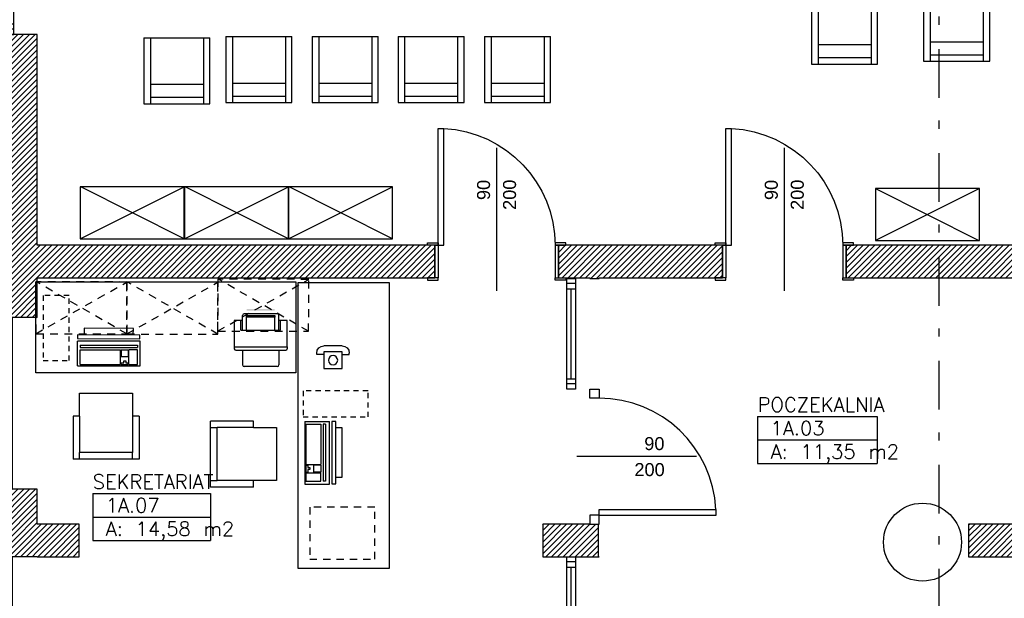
# Model space of a CAD drawing. Header units: inches. Extents: x 18487 to 24863, y 1480 to 5771.
# Tile 6 of 51: x 20394 to 21151, y 2680 to 3125. Entities that reach past the tile are written whole.
import ezdxf
from ezdxf.enums import TextEntityAlignment as Align

# ---------------------------------------------------------------- set-up
doc = ezdxf.new("R2010")
doc.units = ezdxf.units.IN
doc.header["$MEASUREMENT"] = 0
doc.linetypes.add('CENTER2', pattern=[80, 37.5, -17.5, 6.25, -18.75])
doc.linetypes.add('Przerywana 2 (2)', pattern=[11, 6, -5])
for name, color, linetype in [('_T elektryczne', 7, 'Continuous'), ('_T meble', 7, 'Continuous'), ('_T sciany', 7, 'Continuous'), ('AA_PRZ_SCIANY_030', 7, 'Continuous'), ('ArchiCAD', 7, 'Continuous'), ('Window-Door Markers', 7, 'Continuous')]:
    doc.layers.add(name, color=color, linetype=linetype)
doc.styles.add('GENERATED_STYLE_16', font='txt')
doc.styles.add('GENERATED_STYLE_17', font='arial.ttf')
doc.styles.add('GENERATED_STYLE_20', font='txt')
doc.styles.get("Standard").update_dxf_attribs({"font": 'txt', "bigfont": 'BIGFONT.SHX'})
doc.dimstyles.new('Dimstyle_7', dxfattribs={"dimtxt": 15, "dimasz": 9.5, "dimexe": 0.18, "dimexo": 0.5, "dimgap": 0.09, "dimtad": 1, "dimdec": 0, "dimzin": 0, "dimdsep": 46, "dimtxsty": 'GENERATED_STYLE_20', "dimblk": 'ARROWHEAD_11', "dimblk1": 'ARROWHEAD_11', "dimblk2": 'ARROWHEAD_11', "dimcen": 0.09, "dimclrd": 220, "dimclre": 220, "dimclrt": 220, "dimadec": 1, "dimazin": 0, "dimtfac": 1, "dimtdec": 4, "dimtmove": 0, "dimatfit": 3, "dimfxl": 0, "dimtolj": 1, "dimtzin": 0, "dimarcsym": 0})
pattern_1 = [(45, (0, 0), (-2.24506403, 2.24506403), [])]

# ---------------------------------------------------------------- blocks, each defined once
blk = doc.blocks.new('POCZEKALNIA_1A.03_170', base_point=(21007.23, 2811.01))
at = {"layer": '_T sciany', "color": 160, "linetype": 'Continuous'}
for p, q in [((20961.21, 2820.07), (20961.21, 2783.83)), ((20961.21, 2820.07), (21053.25, 2820.07)), ((21053.25, 2820.07), (21053.25, 2783.83)), ((20961.21, 2801.95), (21053.25, 2801.95)), ((20961.21, 2783.83), (21053.25, 2783.83))]:
    blk.add_line(p, q, dxfattribs=at)
at = {"color": 0}
for tag in ['floor_f', 'ROOM_PERIM', 'ROOM_WALLS_SURF', 'ROOM_DOORS_SURF', 'ROOM_WINDS_SURF', 'ROOM_BASELEV', 'ROOM_HEIGHT', 'ROOM_NET_AREA', 'ROOM_REDUCED_AREA', 'ROOM_CALC_AREA', 'ROOM_VOLUME']:
    blk.add_attdef(tag, text='', height=200, dxfattribs=at).set_placement((21007.23, 2753.86), align=Align.BOTTOM_LEFT)
at = {"layer": '_T sciany', "color": 160}
for tag, p in [('ROOM_NAME', (20961.21, 2834.62)), ('ROOM_NUMBER', (20971.21, 2816.51)), ('ROOM_AREA', (20971.21, 2798.39))]:
    blk.add_attdef(tag, text='', height=11, dxfattribs=at).set_placement(p, align=Align.TOP_LEFT)
blk = doc.blocks.new('SEKRETARIAT_1A.07_173', base_point=(20495.02, 2751.64))
at = {"layer": '_T sciany', "color": 160, "linetype": 'Continuous'}
for p, q in [((20449.73, 2760.7), (20449.73, 2724.47)), ((20449.73, 2760.7), (20540.32, 2760.7)), ((20540.32, 2760.7), (20540.32, 2724.47)), ((20449.73, 2742.58), (20540.32, 2742.58)), ((20449.73, 2724.47), (20540.32, 2724.47))]:
    blk.add_line(p, q, dxfattribs=at)
at = {"color": 0}
for tag in ['floor_f', 'ROOM_PERIM', 'ROOM_WALLS_SURF', 'ROOM_DOORS_SURF', 'ROOM_WINDS_SURF', 'ROOM_BASELEV', 'ROOM_HEIGHT', 'ROOM_NET_AREA', 'ROOM_REDUCED_AREA', 'ROOM_CALC_AREA', 'ROOM_VOLUME']:
    blk.add_attdef(tag, text='', height=200, dxfattribs=at).set_placement((20495.02, 2694.5), align=Align.BOTTOM_LEFT)
at = {"layer": '_T sciany', "color": 160}
for tag, p in [('ROOM_NAME', (20449.73, 2775.26)), ('ROOM_NUMBER', (20459.73, 2757.14)), ('ROOM_AREA', (20459.73, 2739.02))]:
    blk.add_attdef(tag, text='', height=11, dxfattribs=at).set_placement(p, align=Align.TOP_LEFT)
blk = doc.blocks.new('W BottomHung 65_10')
at = {"color": 0, "linetype": 'ByBlock'}
for p, q in [((66.15, 0), (-66.15, 0)), ((-66.15, 0), (-66.15, -6.8)), ((-62.15, 0), (-62.15, -6.8)), ((-58.15, -6.8), (-58.15, 0)), ((58.15, -6.8), (58.15, 0)), ((62.15, 0), (62.15, -6.8)), ((66.15, -6.8), (66.15, 0)), ((-66.15, -6.8), (66.15, -6.8)), ((-58.15, -3.4), (58.15, -3.4))]:
    blk.add_line(p, q, dxfattribs=at)
blk = doc.blocks.new('W BottomHung 65_11')
at = {"color": 0, "linetype": 'ByBlock'}
for p, q in [((66.15, 0), (-66.15, 0)), ((-66.15, 0), (-66.15, -6.8)), ((-62.15, 0), (-62.15, -6.8)), ((-58.15, -6.8), (-58.15, 0)), ((58.15, -6.8), (58.15, 0)), ((62.15, 0), (62.15, -6.8)), ((66.15, -6.8), (66.15, 0)), ((-66.15, -6.8), (66.15, -6.8)), ((-58.15, -3.4), (58.15, -3.4))]:
    blk.add_line(p, q, dxfattribs=at)
blk = doc.blocks.new('WALL_2', base_point=(20385.09, 2724.57))
at = {"layer": '_T sciany'}
h = blk.add_hatch(dxfattribs=at)
h.set_pattern_fill('ANSI31', color=5, style=0, pattern_type=2)
h.set_pattern_definition(pattern_1)
h.paths.add_polyline_path([(20363.09, 2712.07), (20407.09, 2712.07), (20407.09, 2724.57), (20363.09, 2724.57)], flags=0)
h = blk.add_hatch(dxfattribs=at)
h.set_pattern_fill('ANSI31', color=5, style=0, pattern_type=2)
h.set_pattern_definition(pattern_1)
h.paths.add_polyline_path([(20363.09, 2521.91), (20407.09, 2521.91), (20407.09, 2579.77), (20363.09, 2579.77)], flags=0)
h = blk.add_hatch(dxfattribs=at)
h.set_pattern_fill('ANSI31', color=5, style=0, pattern_type=2)
h.set_pattern_definition(pattern_1)
h.paths.add_polyline_path([(20363.09, 2193.57), (20407.09, 2238.57), (20407.09, 2389.62), (20363.09, 2389.62)], flags=0)
at = {"layer": '_T sciany', "color": 5, "linetype": 'Continuous'}
for p, q in [((20363.09, 2724.57), (20363.09, 2712.07)), ((20407.09, 2712.07), (20363.09, 2712.07)), ((20407.09, 2579.77), (20363.09, 2579.77)), ((20363.09, 2579.77), (20363.09, 2521.91)), ((20407.09, 2521.91), (20407.09, 2564.77)), ((20407.09, 2521.91), (20363.09, 2521.91)), ((20407.09, 2389.62), (20363.09, 2389.62)), ((20363.09, 2389.62), (20363.09, 2193.57)), ((20407.09, 2238.57), (20407.09, 2389.62))]:
    blk.add_line(p, q, dxfattribs=at)
at = {"layer": '_T sciany', "color": 140, "linetype": 'Continuous', "xscale": -1, "rotation": 90.00000000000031}
blk.add_blockref('W BottomHung 65_10', (20381.09, 2645.92), dxfattribs=at)
at = {"layer": '_T sciany', "color": 140, "linetype": 'Continuous', "rotation": 270.0000000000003}
blk.add_blockref('W BottomHung 65_11', (20389.09, 2455.77), dxfattribs=at)
blk = doc.blocks.new('W BottomHung 65_226')
at = {"color": 0, "linetype": 'ByBlock'}
for p, q in [((66.15, 0), (-66.15, 0)), ((-66.15, 0), (-66.15, -6.8)), ((-62.15, 0), (-62.15, -6.8)), ((-58.15, -6.8), (-58.15, 0)), ((58.15, -6.8), (58.15, 0)), ((62.15, 0), (62.15, -6.8)), ((66.15, -6.8), (66.15, 0)), ((-66.15, -6.8), (66.15, -6.8)), ((-58.15, -3.4), (58.15, -3.4))]:
    blk.add_line(p, q, dxfattribs=at)
blk = doc.blocks.new('WALL_613', base_point=(20835.72, 2572.27))
at = {"layer": '_T sciany'}
h = blk.add_hatch(dxfattribs=at)
h.set_pattern_fill('ANSI31', color=5, style=0, pattern_type=2)
h.set_pattern_definition(pattern_1)
h.paths.add_polyline_path([(20839.22, 2712.07), (20832.22, 2712.07)], flags=0)
h = blk.add_hatch(dxfattribs=at)
h.set_pattern_fill('ANSI31', color=5, style=0, pattern_type=2)
h.set_pattern_definition(pattern_1)
h.paths.add_polyline_path([(20839.22, 2579.77), (20832.22, 2579.77)], flags=0)
at = {"layer": '_T sciany', "color": 5, "linetype": 'Continuous'}
for p, q in [((20832.22, 2712.07), (20839.22, 2712.07)), ((20839.22, 2712.07), (20838.73, 2712.07)), ((20832.22, 2579.77), (20839.22, 2579.77))]:
    blk.add_line(p, q, dxfattribs=at)
at = {"layer": '_T sciany', "color": 140, "linetype": 'Continuous', "xscale": -1, "rotation": 270}
blk.add_blockref('W BottomHung 65_226', (20821.22, 2645.92), dxfattribs=at)
blk = doc.blocks.new('WALL_622', base_point=(20385.09, 2724.57))
at = {"layer": '_T sciany'}
h = blk.add_hatch(dxfattribs=at)
h.set_pattern_fill('ANSI31', color=5, style=0, pattern_type=2)
h.set_pattern_definition(pattern_1)
h.paths.add_polyline_path([(20407.09, 2712.07), (20439.27, 2712.07), (20439.27, 2737.07), (20407.09, 2737.07)], flags=0)
at = {"layer": '_T sciany', "color": 5, "linetype": 'Continuous'}
for p, q in [((20439.27, 2737.07), (20407.09, 2737.07)), ((20439.27, 2712.07), (20439.27, 2737.07)), ((20407.09, 2712.07), (20439.27, 2712.07))]:
    blk.add_line(p, q, dxfattribs=at)
blk = doc.blocks.new('W BottomHung 65_222')
at = {"color": 0, "linetype": 'ByBlock'}
for p, q in [((70, 0), (-70, 0)), ((-70, 0), (-70, -6.8)), ((-66, 0), (-66, -6.8)), ((-62, -6.8), (-62, 0)), ((62, -6.8), (62, 0)), ((66, 0), (66, -6.8)), ((70, -6.8), (70, 0)), ((-70, -6.8), (70, -6.8)), ((-62, -3.4), (62, -3.4))]:
    blk.add_line(p, q, dxfattribs=at)
blk = doc.blocks.new('WALL_626', base_point=(20385.09, 3438.57))
at = {"layer": '_T sciany'}
h = blk.add_hatch(dxfattribs=at)
h.set_pattern_fill('ANSI31', color=5, style=0, pattern_type=2)
h.set_pattern_definition(pattern_1)
h.paths.add_polyline_path([(20363.09, 3254.12), (20407.09, 3254.12), (20407.09, 3416.07), (20363.09, 3461.07)], flags=0)
h = blk.add_hatch(dxfattribs=at)
h.set_pattern_fill('ANSI31', color=5, style=0, pattern_type=2)
h.set_pattern_definition(pattern_1)
h.paths.add_polyline_path([(20363.09, 2896.24), (20407.09, 2896.24), (20407.09, 3114.12), (20363.09, 3114.12)], flags=0)
h = blk.add_hatch(dxfattribs=at)
h.set_pattern_fill('ANSI31', color=5, style=0, pattern_type=2)
h.set_pattern_definition(pattern_1)
h.paths.add_polyline_path([(20363.09, 2724.57), (20407.09, 2724.57), (20407.09, 2763.94), (20363.09, 2763.94)], flags=0)
at = {"layer": '_T sciany', "color": 5, "linetype": 'Continuous'}
for p, q in [((20363.09, 3461.07), (20363.09, 3254.12)), ((20407.09, 3254.12), (20407.09, 3416.07)), ((20407.09, 3254.12), (20363.09, 3254.12)), ((20407.09, 3114.12), (20363.09, 3114.12)), ((20363.09, 3114.12), (20363.09, 2896.24)), ((20407.09, 2951.76), (20407.09, 3114.12)), ((20407.09, 2896.24), (20407.09, 2926.76)), ((20407.09, 2896.24), (20363.09, 2896.24)), ((20407.09, 2763.94), (20363.09, 2763.94)), ((20363.09, 2763.94), (20363.09, 2724.57)), ((20407.09, 2737.07), (20407.09, 2763.94))]:
    blk.add_line(p, q, dxfattribs=at)
at = {"layer": '_T sciany', "color": 140, "linetype": 'Continuous', "rotation": 270.0000000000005}
blk.add_blockref('W BottomHung 65_222', (20389.09, 3184.12), dxfattribs=at)
at = {"layer": '_T sciany', "color": 140, "linetype": 'Continuous', "xscale": -1, "rotation": 90.00000000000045}
blk.add_blockref('W BottomHung 65_10', (20381.09, 2830.09), dxfattribs=at)
blk = doc.blocks.new('D1 -Tr 65_412')
at = {"color": 140, "linetype": 'Continuous'}
for p, q in [((45, 90), (40.555, 90)), ((40.555, 0), (40.555, 90)), ((45, 0), (45, 90)), ((-53.255, 0), (-53.255, 1.905)), ((-53.255, 1.905), (-45, 1.905)), ((-53.255, 0), (-53.255, 1.905)), ((-53.255, 1.905), (-45, 1.905)), ((-45, 0), (-53.255, 0)), ((-45, 0), (-53.255, 0)), ((-47.54, 0), (-45, 0)), ((-47.54, -25), (-47.54, 0)), ((-47.54, 0), (-45, 0)), ((-47.54, -25), (-47.54, 0)), ((-45, 1.905), (-45, 0)), ((-45, 1.905), (-45, 0)), ((-45, 0), (-45, -25)), ((-45, 0), (-45, -25)), ((45, 0), (40.555, 0)), ((53.255, 1.905), (45, 1.905)), ((45, 1.905), (45, 0)), ((53.255, 1.905), (45, 1.905)), ((45, 1.905), (45, 0)), ((47.54, 0), (45, 0)), ((45, 0), (45, -25)), ((45, 0), (53.255, 0)), ((47.54, 0), (45, 0)), ((45, 0), (45, -25)), ((45, 0), (53.255, 0)), ((47.54, -25), (47.54, 0)), ((47.54, -25), (47.54, 0)), ((53.255, 0), (53.255, 1.905)), ((53.255, 0), (53.255, 1.905)), ((-45, -25), (-53.255, -25)), ((-53.255, -25), (-53.255, -26.905)), ((-45, -25), (-53.255, -25)), ((-53.255, -25), (-53.255, -26.905)), ((-53.255, -26.905), (-45, -26.905)), ((-53.255, -26.905), (-45, -26.905)), ((-45, -25), (-47.54, -25)), ((-45, -25), (-47.54, -25)), ((-45, -26.905), (-45, -25)), ((-45, -26.905), (-45, -25)), ((45, -25), (47.54, -25)), ((45, -25), (53.255, -25)), ((45, -26.905), (45, -25)), ((45, -25), (47.54, -25)), ((45, -25), (53.255, -25)), ((45, -26.905), (45, -25)), ((53.255, -26.905), (45, -26.905)), ((53.255, -26.905), (45, -26.905)), ((53.255, -25), (53.255, -26.905)), ((53.255, -25), (53.255, -26.905))]:
    blk.add_line(p, q, dxfattribs=at)
blk.add_arc((45, 0), 90, 92.827477, 180, dxfattribs=at)
blk = doc.blocks.new('Window-Door Marker - 70_4118')
at = {"layer": 'ArchiCAD', "color": 140, "linetype": 'Continuous'}
blk.add_line((0, 75), (0, -35), dxfattribs=at)
blk = doc.blocks.new('Window-Door Marker - 70_4119')
at = {"layer": 'ArchiCAD', "color": 140, "linetype": 'Continuous'}
blk.add_line((0, 75), (0, -35), dxfattribs=at)
blk = doc.blocks.new('WALL_631', base_point=(20385.09, 2939.26))
at = {"layer": '_T sciany'}
h = blk.add_hatch(dxfattribs=at)
h.set_pattern_fill('ANSI31', color=5, style=0, pattern_type=2)
h.set_pattern_definition(pattern_1)
h.paths.add_polyline_path([(20712.9, 2926.76), (20712.9, 2951.76), (20407.09, 2951.76), (20407.09, 2926.76)], flags=0)
h = blk.add_hatch(dxfattribs=at)
h.set_pattern_fill('ANSI31', color=5, style=0, pattern_type=2)
h.set_pattern_definition(pattern_1)
h.paths.add_polyline_path([(20934.23, 2926.76), (20934.23, 2951.76), (20807.98, 2951.76), (20807.98, 2926.76)], flags=0)
h = blk.add_hatch(dxfattribs=at)
h.set_pattern_fill('ANSI31', color=5, style=0, pattern_type=2)
h.set_pattern_definition(pattern_1)
h.paths.add_polyline_path([(21166.3, 2926.76), (21166.3, 2951.76), (21029.31, 2951.76), (21029.31, 2926.76)], flags=0)
at = {"layer": '_T sciany', "color": 5, "linetype": 'Continuous'}
for p, q in [((20712.9, 2951.76), (20407.09, 2951.76)), ((20712.9, 2951.76), (20712.9, 2926.76)), ((20807.98, 2951.76), (20807.98, 2926.76)), ((20934.23, 2951.76), (20807.98, 2951.76)), ((20934.23, 2951.76), (20934.23, 2926.76)), ((21029.31, 2951.76), (21029.31, 2926.76)), ((21166.3, 2951.76), (21029.31, 2951.76)), ((20407.09, 2926.76), (20712.9, 2926.76)), ((20807.98, 2926.76), (20832.22, 2926.76)), ((20839.22, 2926.76), (20934.23, 2926.76)), ((21029.31, 2926.76), (21166.3, 2926.76))]:
    blk.add_line(p, q, dxfattribs=at)
at = {"layer": '_T sciany', "xscale": -1}
for p in [(20760.44, 2951.76), (20981.77, 2951.76)]:
    blk.add_blockref('D1 -Tr 65_412', p, dxfattribs=at)
at = {"layer": 'Window-Door Markers'}
ref = blk.add_blockref('Window-Door Marker - 70_4119', (20760.44, 2951.76), dxfattribs=at)
ref.add_attrib('AC_WIDO_A_SIZE', '90', dxfattribs={"color": 255, "height": 10, "rotation": 90, "style": 'GENERATED_STYLE_17'}).set_placement((20758.4, 2986.59), align=Align.BOTTOM_LEFT)
ref.add_attrib('AC_WIDO_B_SIZE', '200', dxfattribs={"color": 255, "height": 10, "rotation": 90, "style": 'GENERATED_STYLE_17'}).set_placement((20778.4, 2979), align=Align.BOTTOM_LEFT)
ref = blk.add_blockref('Window-Door Marker - 70_4118', (20981.77, 2951.76), dxfattribs=at)
ref.add_attrib('AC_WIDO_A_SIZE', '90', dxfattribs={"color": 255, "height": 10, "rotation": 90, "style": 'GENERATED_STYLE_17'}).set_placement((20979.73, 2986.59), align=Align.BOTTOM_LEFT)
ref.add_attrib('AC_WIDO_B_SIZE', '200', dxfattribs={"color": 255, "height": 10, "rotation": 90, "style": 'GENERATED_STYLE_17'}).set_placement((20999.73, 2979), align=Align.BOTTOM_LEFT)
blk = doc.blocks.new('W BottomHung 65_225')
at = {"color": 0, "linetype": 'ByBlock'}
for p, q in [((42.6, 0), (-42.6, 0)), ((-42.6, 0), (-42.6, -6.8)), ((-38.6, 0), (-38.6, -6.8)), ((-34.6, -6.8), (-34.6, 0)), ((34.6, -6.8), (34.6, 0)), ((38.6, 0), (38.6, -6.8)), ((42.6, -6.8), (42.6, 0)), ((-42.6, -6.8), (42.6, -6.8)), ((-34.6, -3.4), (34.6, -3.4))]:
    blk.add_line(p, q, dxfattribs=at)
blk = doc.blocks.new('D1 65_15')
at = {"color": 140, "linetype": 'Continuous'}
for p, q in [((45, 90), (40.555, 90)), ((40.555, 0), (40.555, 90)), ((45, 0), (45, 90)), ((-52, 0), (-45, 0)), ((-52, -7), (-52, 0)), ((-45, 0), (-45, -7)), ((45, 0), (40.555, 0)), ((52, 0), (45, 0)), ((45, 0), (45, -7)), ((52, -7), (52, 0)), ((-45, -7), (-52, -7)), ((45, -7), (52, -7))]:
    blk.add_line(p, q, dxfattribs=at)
blk.add_arc((45, 0), 90, 92.827477, 180, dxfattribs=at)
blk = doc.blocks.new('Window-Door Marker - 70_4436')
at = {"layer": 'ArchiCAD', "color": 140, "linetype": 'Continuous'}
blk.add_line((0, -82), (0, 10), dxfattribs=at)
blk = doc.blocks.new('WALL_679', base_point=(20835.72, 2724.57))
at = {"layer": '_T sciany'}
h = blk.add_hatch(dxfattribs=at)
h.set_pattern_fill('ANSI31', color=5, style=0, pattern_type=2)
h.set_pattern_definition(pattern_1)
h.paths.add_polyline_path([(20839.22, 2926.76), (20832.22, 2926.76), (20832.22, 2926.27), (20839.22, 2926.27)], flags=0)
at = {"layer": '_T sciany', "color": 5, "linetype": 'Continuous'}
for p, q in [((20832.22, 2926.76), (20832.22, 2926.27)), ((20832.22, 2926.27), (20839.22, 2926.27)), ((20839.22, 2926.27), (20839.22, 2926.76)), ((20832.22, 2737.07), (20839.22, 2737.07))]:
    blk.add_line(p, q, dxfattribs=at)
at = {"layer": '_T sciany', "color": 140, "linetype": 'Continuous', "xscale": -1, "rotation": 270}
blk.add_blockref('W BottomHung 65_225', (20821.22, 2883.67), dxfattribs=at)
at = {"layer": '_T sciany', "rotation": 270}
blk.add_blockref('D1 65_15', (20839.22, 2789.07), dxfattribs=at)
at = {"layer": 'Window-Door Markers'}
ref = blk.add_blockref('Window-Door Marker - 70_4436', (20832.22, 2789.07), dxfattribs=dict(at, rotation=90))
ref.add_attrib('AC_WIDO_A_SIZE', '90', dxfattribs={"color": 255, "height": 10, "style": 'GENERATED_STYLE_17'}).set_placement((20874.04, 2791.11), align=Align.BOTTOM_LEFT)
ref.add_attrib('AC_WIDO_B_SIZE', '200', dxfattribs={"color": 255, "height": 10, "style": 'GENERATED_STYLE_17'}).set_placement((20866.45, 2771.11), align=Align.BOTTOM_LEFT)
blk = doc.blocks.new('WALL_691', base_point=(21123.55, 2724.57))
at = {"layer": '_T sciany'}
h = blk.add_hatch(dxfattribs=at)
h.set_pattern_fill('ANSI31', color=5, style=0, pattern_type=2)
h.set_pattern_definition(pattern_1)
h.paths.add_polyline_path([(21123.55, 2712.07), (21166.3, 2712.07), (21166.3, 2737.07), (21123.55, 2737.07)], flags=0)
at = {"layer": '_T sciany', "color": 5, "linetype": 'Continuous'}
for p, q in [((21166.3, 2737.07), (21123.55, 2737.07)), ((21123.55, 2737.07), (21123.55, 2712.07)), ((21166.3, 2712.07), (21166.3, 2737.07)), ((21123.55, 2712.07), (21166.3, 2712.07))]:
    blk.add_line(p, q, dxfattribs=at)
blk = doc.blocks.new('WALL_702', base_point=(20795.98, 2724.57))
at = {"layer": '_T sciany'}
h = blk.add_hatch(dxfattribs=at)
h.set_pattern_fill('ANSI31', color=5, style=0, pattern_type=2)
h.set_pattern_definition(pattern_1)
h.paths.add_polyline_path([(20795.98, 2712.07), (20838.73, 2712.07), (20838.73, 2737.07), (20795.98, 2737.07)], flags=0)
at = {"layer": '_T sciany', "color": 5, "linetype": 'Continuous'}
for p, q in [((20832.22, 2737.07), (20795.98, 2737.07)), ((20795.98, 2737.07), (20795.98, 2712.07)), ((20838.73, 2712.07), (20838.73, 2737.07)), ((20795.98, 2712.07), (20832.22, 2712.07))]:
    blk.add_line(p, q, dxfattribs=at)
blk = doc.blocks.new('Chair Arm 65_58')
at = {"layer": '_T meble', "color": 0, "linetype": 'Continuous'}
for p, q in [((0, 50.8), (50.8, 50.8)), ((0, 50.8), (0, 0)), ((5, 50.8), (5, 0)), ((45.8, 50.8), (45.8, 0)), ((50.8, 0), (50.8, 50.8)), ((5, 15), (45.8, 15)), ((0, 0), (50.8, 0)), ((5, 5), (45.8, 5))]:
    blk.add_line(p, q, dxfattribs=at)
blk = doc.blocks.new('PLN_Szafa lekarska Cl')
at = {"layer": '_T meble', "color": 0, "linetype": 'ByBlock'}
for p, q in [((0, 0), (51, 0)), ((0, -55), (0, 0)), ((0, 0), (51, -55)), ((51, 0), (0.29, -55)), ((51, 0), (51, -55)), ((51, -55), (0, -55))]:
    blk.add_line(p, q, dxfattribs=at)
blk = doc.blocks.new('PLN_$@ telefon')
at = {"layer": '_T elektryczne', "color": 0, "linetype": 'ByBlock'}
for p, q in [((0, 17.5), (14, 17.5)), ((-5.5, 10.73), (-5.5, 12)), ((0, 10.73), (-5.5, 10.73)), ((0, 12.8), (14, 12.8)), ((0, 0), (0, 12.8)), ((14, 12.8), (14, 0)), ((14, 10.73), (19.5, 10.73)), ((19.5, 10.73), (19.5, 12)), ((14, 0), (0, 0))]:
    blk.add_line(p, q, dxfattribs=at)
blk.add_circle((7, 6.4), 3.59, dxfattribs=at)
for centre, start, end in [((0, 12), 90, 180), ((14, 12), 0, 90)]:
    blk.add_arc(centre, 5.5, start, end, dxfattribs=at)
blk = doc.blocks.new('PLN_Dn@stolik op narz35x65')
at = {"layer": '_T meble', "color": 0, "linetype": 'ByBlock'}
for p, q in [((-17.77, 17.27), (47.23, 17.27)), ((-17.77, -17.73), (-17.77, 17.27)), ((47.23, 17.27), (47.23, -17.73)), ((47.23, -17.73), (-17.77, -17.73))]:
    blk.add_line(p, q, dxfattribs=at)
blk = doc.blocks.new('Office Chair 2 65_3931')
at = {"layer": '_T meble', "color": 0, "linetype": 'Continuous'}
for p, q in [((20.4, 25.4), (-20.4, 25.4)), ((-20.4, 25.4), (-20.4, 7.6)), ((20.4, 7.6), (20.4, 25.4)), ((-25.4, 7.6), (-25.4, -25.4)), ((-25.4, 7.6), (-20.4, 7.6)), ((-20.4, 7.6), (-20.4, -20.4)), ((20.4, 7.6), (20.4, -20.4)), ((20.4, 7.6), (25.4, 7.6)), ((25.4, 7.6), (25.4, -25.4)), ((-20.4, -20.4), (20.4, -20.4)), ((-20.4, -25.4), (-20.4, -20.4)), ((20.4, -25.4), (20.4, -20.4)), ((-25.4, -25.4), (-20.4, -25.4)), ((-20.4, -25.4), (20.4, -25.4)), ((20.4, -25.4), (25.4, -25.4))]:
    blk.add_line(p, q, dxfattribs=at)
blk = doc.blocks.new('PLN_Monitor 19_')
at = {"layer": '_T elektryczne', "color": 0, "linetype": 'ByBlock'}
for p, q in [((-19.05, 17.78), (-19.05, 48.26)), ((-19.05, 48.26), (19.05, 48.26)), ((19.05, 48.26), (19.05, 17.78)), ((-24.13, 0), (-24.13, 17.78)), ((-24.13, 17.78), (24.13, 17.78)), ((24.13, 17.78), (24.13, 0)), ((24.13, 0), (-24.13, 0))]:
    blk.add_line(p, q, dxfattribs=at)
blk = doc.blocks.new('Table 120x80 65_4092')
at = {"layer": '_T meble', "color": 0, "linetype": 'Continuous'}
for p, q in [((-100, -70), (-100, 0)), ((-100, 0), (100, 0)), ((100, 0), (100, -70)), ((100, -70), (-100, -70))]:
    blk.add_line(p, q, dxfattribs=at)
blk = doc.blocks.new('PSR_Dn@stolik op narz35x65')
at = {"layer": '_T meble', "color": 0, "linetype": 'Continuous'}
for p, q in [((-17.77, 17.27), (47.23, 17.27)), ((-17.77, -17.73), (-17.77, 17.27)), ((47.23, 17.27), (47.23, -17.73)), ((47.23, -17.73), (-17.77, -17.73))]:
    blk.add_line(p, q, dxfattribs=at)
blk = doc.blocks.new('PSR_Keyboard')
at = {"layer": '_T elektryczne', "color": 0, "linetype": 'Continuous'}
for p, q in [((0, 0), (0, 19.05)), ((48.26, 19.05), (0, 19.05)), ((2, 16.03), (2, 14.16)), ((2, 16.03), (46, 16.03)), ((46, 16.03), (46, 14.16)), ((48.26, 0), (48.26, 19.05)), ((2, 14.16), (46, 14.16)), ((2, 1), (2, 12.47)), ((2, 12.47), (33, 12.47)), ((33, 1), (33, 12.47)), ((33.5, 12.47), (39, 12.47)), ((33.5, 12.47), (33.5, 7)), ((39, 12.47), (39, 7)), ((46, 12.47), (39.5, 12.47)), ((39.5, 1), (39.5, 12.47)), ((46, 1), (46, 12.47)), ((0, 0), (48.26, 0)), ((2, 1), (33, 1)), ((39, 7), (33.5, 7)), ((33.5, 1), (33.5, 2.5)), ((33.5, 2.5), (35.5, 2.5)), ((33.5, 1), (39, 1)), ((35.5, 2.5), (35.5, 4)), ((35.5, 4), (37, 4)), ((37, 4), (37, 2.5)), ((37, 2.5), (39, 2.5)), ((39, 1), (39, 2.5)), ((39.5, 1), (46, 1))]:
    blk.add_line(p, q, dxfattribs=at)
blk = doc.blocks.new('*D424')
at = {"layer": 'ArchiCAD', "color": 220, "linetype": 'Continuous'}
for p, q in [((19973.81, 2712.07), (19966.94, 2712.07)), ((19985.69, 2712.07), (19978.81, 2712.07)), ((19976.31, 2582.27), (19976.31, 2709.57)), ((19973.81, 2579.77), (19966.94, 2579.77)), ((19985.69, 2579.77), (19978.81, 2579.77))]:
    blk.add_line(p, q, dxfattribs=at)
at = {"layer": 'ArchiCAD', "color": 220, "linetype": 'Continuous', "const_width": 2.5}
for points in [[(19975.06, 2712.07, 1), (19977.56, 2712.07, 1)], [(19975.06, 2579.77, 1), (19977.56, 2579.77, 1)]]:
    blk.add_lwpolyline(points, format="xyb", close=True, dxfattribs=at)
at = {"layer": 'ArchiCAD', "color": 220, "linetype": 'Continuous'}
for centre in [(19976.31, 2712.07), (19976.31, 2579.77)]:
    blk.add_circle(centre, 2.5, dxfattribs=at)
at = {"layer": 'ArchiCAD', "color": 220, "char_height": 15, "attachment_point": 1, "rotation": 90}
for s, insert in [('\\A1;{\\fArial Europa Srodkowa|b0|i0|c0|p34;\\C220;25}', (19958.31, 2686.8)), ('\\A1;{\\fArial Europa Srodkowa|b0|i0|c0|p34;\\C220;132}', (19958.31, 2617.46))]:
    blk.add_mtext(s, dxfattribs=dict(at, insert=insert))
blk = doc.blocks.new('ARROWHEAD_11')
at = {"color": 0, "linetype": 'Continuous'}
blk.add_line((0, 0), (-1, 0), dxfattribs=at)
at = {"color": 0, "linetype": 'Continuous', "const_width": 0.25}
blk.add_lwpolyline([(-0.125, 0, 1), (0.125, 0, 1)], format="xyb", close=True, dxfattribs=at)
blk = doc.blocks.new('*D425')
at = {"layer": 'ArchiCAD', "color": 220, "linetype": 'Continuous'}
for p, q in [((19973.81, 2737.07), (19966.94, 2737.07)), ((19976.31, 2714.57), (19976.31, 2734.57)), ((19985.69, 2737.07), (19978.81, 2737.07)), ((19973.81, 2712.07), (19966.94, 2712.07)), ((19985.69, 2712.07), (19978.81, 2712.07))]:
    blk.add_line(p, q, dxfattribs=at)
at = {"layer": 'ArchiCAD', "color": 220, "linetype": 'Continuous', "const_width": 2.5}
for points in [[(19975.06, 2737.07, 1), (19977.56, 2737.07, 1)], [(19975.06, 2712.07, 1), (19977.56, 2712.07, 1)]]:
    blk.add_lwpolyline(points, format="xyb", close=True, dxfattribs=at)
at = {"layer": 'ArchiCAD', "color": 220, "linetype": 'Continuous'}
for centre in [(19976.31, 2737.07), (19976.31, 2712.07)]:
    blk.add_circle(centre, 2.5, dxfattribs=at)
blk = doc.blocks.new('*D426')
at = {"layer": 'ArchiCAD', "color": 220, "linetype": 'Continuous'}
for p, q in [((19973.81, 2926.76), (19966.94, 2926.76)), ((19976.31, 2739.57), (19976.31, 2924.26)), ((19985.69, 2926.76), (19978.81, 2926.76)), ((19973.81, 2737.07), (19966.94, 2737.07)), ((19985.69, 2737.07), (19978.81, 2737.07))]:
    blk.add_line(p, q, dxfattribs=at)
at = {"layer": 'ArchiCAD', "color": 220, "linetype": 'Continuous', "const_width": 2.5}
for points in [[(19975.06, 2926.76, 1), (19977.56, 2926.76, 1)], [(19975.06, 2737.07, 1), (19977.56, 2737.07, 1)]]:
    blk.add_lwpolyline(points, format="xyb", close=True, dxfattribs=at)
at = {"layer": 'ArchiCAD', "color": 220, "linetype": 'Continuous'}
for centre in [(19976.31, 2926.76), (19976.31, 2737.07)]:
    blk.add_circle(centre, 2.5, dxfattribs=at)
at = {"layer": 'ArchiCAD', "color": 220, "char_height": 15, "attachment_point": 1, "rotation": 90}
for s, insert in [('\\A1;{\\fArial Europa Srodkowa|b0|i0|c0|p34;\\C220;25}', (19958.31, 2901.5)), ('\\A1;{\\fArial Europa Srodkowa|b0|i0|c0|p34;\\C220;190}', (19958.31, 2803.46))]:
    blk.add_mtext(s, dxfattribs=dict(at, insert=insert))
blk = doc.blocks.new('*D427')
at = {"layer": 'ArchiCAD', "color": 220, "linetype": 'Continuous'}
for p, q in [((19973.81, 2951.76), (19966.94, 2951.76)), ((19976.31, 2929.26), (19976.31, 2949.26)), ((19985.69, 2951.76), (19978.81, 2951.76)), ((19973.81, 2926.76), (19966.94, 2926.76)), ((19985.69, 2926.76), (19978.81, 2926.76))]:
    blk.add_line(p, q, dxfattribs=at)
at = {"layer": 'ArchiCAD', "color": 220, "linetype": 'Continuous', "const_width": 2.5}
for points in [[(19975.06, 2951.76, 1), (19977.56, 2951.76, 1)], [(19975.06, 2926.76, 1), (19977.56, 2926.76, 1)]]:
    blk.add_lwpolyline(points, format="xyb", close=True, dxfattribs=at)
at = {"layer": 'ArchiCAD', "color": 220, "linetype": 'Continuous'}
for centre in [(19976.31, 2951.76), (19976.31, 2926.76)]:
    blk.add_circle(centre, 2.5, dxfattribs=at)
blk = doc.blocks.new('*D428')
at = {"layer": 'ArchiCAD', "color": 220, "linetype": 'Continuous'}
for p, q in [((19973.81, 3416.07), (19966.94, 3416.07)), ((19985.69, 3416.07), (19978.81, 3416.07)), ((19976.31, 2954.26), (19976.31, 3413.57)), ((19973.81, 2951.76), (19966.94, 2951.76)), ((19985.69, 2951.76), (19978.81, 2951.76))]:
    blk.add_line(p, q, dxfattribs=at)
at = {"layer": 'ArchiCAD', "color": 220, "linetype": 'Continuous', "const_width": 2.5}
for points in [[(19975.06, 3416.07, 1), (19977.56, 3416.07, 1)], [(19975.06, 2951.76, 1), (19977.56, 2951.76, 1)]]:
    blk.add_lwpolyline(points, format="xyb", close=True, dxfattribs=at)
at = {"layer": 'ArchiCAD', "color": 220, "linetype": 'Continuous'}
for centre in [(19976.31, 3416.07), (19976.31, 2951.76)]:
    blk.add_circle(centre, 2.5, dxfattribs=at)
at = {"layer": 'ArchiCAD', "color": 220, "insert": (19958.31, 3166.84), "char_height": 15, "attachment_point": 1, "rotation": 90}
blk.add_mtext('\\A1;{\\fArial Europa Srodkowa|b0|i0|c0|p34;\\C220;464}', dxfattribs=at)
blk = doc.blocks.new('*D429')
at = {"layer": 'ArchiCAD', "color": 220, "linetype": 'Continuous'}
for p, q in [((19976.31, 3463.57), (19976.31, 3466.07)), ((19973.81, 3461.07), (19966.94, 3461.07)), ((19976.31, 3418.57), (19976.31, 3458.57)), ((19985.69, 3461.07), (19978.81, 3461.07)), ((19973.81, 3416.07), (19966.94, 3416.07)), ((19985.69, 3416.07), (19978.81, 3416.07))]:
    blk.add_line(p, q, dxfattribs=at)
at = {"layer": 'ArchiCAD', "color": 220, "linetype": 'Continuous', "const_width": 2.5}
for points in [[(19975.06, 3461.07, 1), (19977.56, 3461.07, 1)], [(19975.06, 3416.07, 1), (19977.56, 3416.07, 1)]]:
    blk.add_lwpolyline(points, format="xyb", close=True, dxfattribs=at)
at = {"layer": 'ArchiCAD', "color": 220, "linetype": 'Continuous'}
for centre in [(19976.31, 3461.07), (19976.31, 3416.07)]:
    blk.add_circle(centre, 2.5, dxfattribs=at)
at = {"layer": 'ArchiCAD', "color": 220, "insert": (19958.31, 3427.19), "char_height": 15, "attachment_point": 1, "rotation": 90}
blk.add_mtext('\\A1;{\\fArial Europa Srodkowa|b0|i0|c0|p34;\\C220;45}', dxfattribs=at)

msp = doc.modelspace()

# ---------------------------------------------------------------- hatches: boundary and pattern name
at = {"layer": '_T elektryczne'}
msp.add_hatch(color=30, dxfattribs=at).paths.add_polyline_path([(20568.17, 2902.76), (20589.76, 2902.76), (20589.76, 2901.49), (20568.17, 2901.49)], flags=0)

# ---------------------------------------------------------------- linework, layer by layer
at = {"layer": '_T elektryczne', "color": 30, "linetype": 'Continuous'}
for p, q in [((20565, 2893.96), (20558.65, 2893.96)), ((20558.65, 2893.96), (20558.65, 2873.64)), ((20563.73, 2886.34), (20563.73, 2893.96)), ((20565, 2886.34), (20565, 2897.77)), ((20591.67, 2899.04), (20566.27, 2899.04)), ((20568.17, 2896.5), (20568.17, 2897.77)), ((20568.17, 2897.77), (20589.76, 2897.77)), ((20568.17, 2886.34), (20568.17, 2896.5)), ((20589.76, 2896.5), (20568.17, 2896.5)), ((20589.76, 2897.77), (20589.76, 2896.5)), ((20589.76, 2886.34), (20589.76, 2896.5)), ((20592.94, 2886.34), (20592.94, 2897.77)), ((20599.29, 2893.96), (20592.94, 2893.96)), ((20594.21, 2886.34), (20594.21, 2893.96)), ((20599.29, 2873.64), (20599.29, 2893.96)), ((20563.73, 2886.34), (20594.21, 2886.34)), ((20558.65, 2873.64), (20558.65, 2872.18)), ((20558.65, 2873.64), (20599.29, 2873.64)), ((20559.74, 2870.93), (20598.2, 2870.93)), ((20565, 2870.7), (20565, 2859.67)), ((20592.94, 2870.7), (20592.94, 2859.67)), ((20599.29, 2873.64), (20599.29, 2872.18)), ((20591.67, 2858.4), (20566.27, 2858.4))]:
    msp.add_line(p, q, dxfattribs=at)
for centre, start, end in [((20566.27, 2897.77), 90, 180), ((20591.67, 2897.77), 360, 90), ((20559.92, 2872.18), 180, 261.78679), ((20598.02, 2872.18), 278.21321, 360), ((20566.27, 2859.67), 180, 270), ((20591.67, 2859.67), 270, 360)]:
    msp.add_arc(centre, 1.27, start, end, dxfattribs=at)
at = {"layer": '_T meble', "color": 162, "linetype": 'Continuous'}
msp.add_circle((21088.07, 2723.26), 30, dxfattribs=at)
at = {"layer": 'AA_PRZ_SCIANY_030', "color": 150, "linetype": 'CENTER2'}
msp.add_line((21100.71, 4062.76), (21100.71, 2023.49), dxfattribs=at)

# ---------------------------------------------------------------- block references
at = {"layer": '_T elektryczne', "color": 30, "linetype": 'Continuous', "xscale": -0.9946125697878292, "yscale": 0.1657687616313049}
for p, rotation in [((20462.03, 2879.83), 359.8173717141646), ((20462.03, 2879.83), 359.8173717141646), ((20633.76, 2792.23), 270), ((20633.76, 2792.23), 270)]:
    msp.add_blockref('PLN_Monitor 19_', p, dxfattribs=dict(at, rotation=rotation))
at = {"layer": '_T elektryczne', "color": 30}
msp.add_blockref('PSR_Keyboard', (20438.12, 2858.89), dxfattribs=at)
msp.add_blockref('PSR_Keyboard', (20438.12, 2858.89), dxfattribs=at)
at = {"layer": '_T elektryczne', "color": 30, "linetype": 'Continuous', "xscale": -1}
msp.add_blockref('PLN_$@ telefon', (20641.61, 2856.85), dxfattribs=at)
at = {"layer": '_T elektryczne', "color": 30, "rotation": 270.0000000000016}
msp.add_blockref('PSR_Keyboard', (20612.82, 2816.14), dxfattribs=at)
at = {"layer": '_T meble', "color": 162}
for name, p, rotation in [('Chair Arm 65_58', (21088.96, 3093.47), 359.999), ('Chair Arm 65_58', (21002.76, 3091.3), 359.999), ('Table 120x80 65_4092', (20506.11, 2853.69), 179.9999999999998)]:
    msp.add_blockref(name, p, dxfattribs=dict(at, rotation=rotation))
for p in [(20489.08, 3060.77), (20489.08, 3060.77), (20552.18, 3061.61), (20552.18, 3061.61), (20618.64, 3061.61), (20618.64, 3061.61), (20684.69, 3061.61), (20684.69, 3061.61), (20751.16, 3061.61), (20751.16, 3061.61)]:
    msp.add_blockref('Chair Arm 65_58', p, dxfattribs=at)
at = {"layer": '_T meble', "color": 162, "linetype": 'Continuous', "xscale": -1.568627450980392, "yscale": 0.7272727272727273, "rotation": 180}
for p in [(20440.15, 2956.72), (20440.15, 2956.72), (20520.44, 2956.72), (20520.44, 2956.72), (20600.44, 2956.72), (20600.44, 2956.72)]:
    msp.add_blockref('PLN_Szafa lekarska Cl', p, dxfattribs=at)
at = {"layer": '_T meble', "color": 162, "linetype": 'Continuous', "xscale": -1.568627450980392, "yscale": 0.7272727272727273}
msp.add_blockref('PLN_Szafa lekarska Cl', (21131.81, 2995.42), dxfattribs=at)
msp.add_blockref('PLN_Szafa lekarska Cl', (21131.81, 2995.42), dxfattribs=at)
at = {"layer": '_T meble', "color": 162, "linetype": 'Przerywana 2 (2)'}
for name, p, xscale, yscale, rotation in [('PLN_Szafa lekarska Cl', (20406.01, 2883.69), -1.372549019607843, 0.7272727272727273, 179.8478895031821), ('PLN_Szafa lekarska Cl', (20545.85, 2885.73), -1.372549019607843, 0.7272727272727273, 179.8478895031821), ('PLN_Szafa lekarska Cl', (20476.01, 2883.51), -1.372549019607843, 0.7272727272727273, 179.8478895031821), ('PLN_Dn@stolik op narz35x65', (20417.06, 2887.7), -0.3076923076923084, 1.428571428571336, 180), ('PLN_Dn@stolik op narz35x65', (20636.29, 2834.14), -0.3076923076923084, 1.428571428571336, 89.9999999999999), ('PLN_Dn@stolik op narz35x65', (20641.32, 2739.22), -0.6153846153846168, 1.428571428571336, 89.9999999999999)]:
    msp.add_blockref(name, p, dxfattribs=dict(at, xscale=xscale, yscale=yscale, rotation=rotation))
at = {"layer": '_T meble', "color": 162, "xscale": 3.384615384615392, "yscale": 1.99999999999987, "rotation": 270}
msp.add_blockref('PSR_Dn@stolik op narz35x65', (20643.3, 2862.94), dxfattribs=at)
at = {"layer": '_T meble', "color": 162, "xscale": -1}
msp.add_blockref('Office Chair 2 65_3931', (20460.07, 2812.57), dxfattribs=at)
at = {"layer": '_T meble', "color": 162, "xscale": -1, "rotation": 270.0000000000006}
msp.add_blockref('Office Chair 2 65_3931', (20565.81, 2791.07), dxfattribs=at)
at = {"layer": '_T sciany', "color": 5}
for name, p in [('WALL_626', (20385.09, 3438.57)), ('WALL_631', (20385.09, 2939.26)), ('WALL_679', (20835.72, 2724.57)), ('WALL_622', (20385.09, 2724.57)), ('WALL_702', (20795.98, 2724.57)), ('WALL_691', (21123.55, 2724.57)), ('WALL_2', (20385.09, 2724.57)), ('WALL_613', (20835.72, 2572.27))]:
    msp.add_blockref(name, p, dxfattribs=at)
at = {"layer": '_T sciany', "color": 254, "linetype": 'Continuous'}
ref = msp.add_blockref('POCZEKALNIA_1A.03_170', (21007.23, 2811.01), dxfattribs=at)
ref.add_attrib('ROOM_NAME', 'POCZEKALNIA', dxfattribs={"color": 160, "linetype": 'Continuous', "height": 11}).set_placement((20961.21, 2834.62), align=Align.TOP_LEFT)
ref.add_attrib('ROOM_NUMBER', '1A.03', dxfattribs={"color": 160, "linetype": 'Continuous', "height": 11}).set_placement((20971.21, 2816.51), align=Align.TOP_LEFT)
ref.add_attrib('ROOM_AREA', 'A: 11,35 m2', dxfattribs={"color": 160, "linetype": 'Continuous', "height": 11}).set_placement((20971.21, 2798.39), align=Align.TOP_LEFT)
ref = msp.add_blockref('SEKRETARIAT_1A.07_173', (20495.02, 2751.64), dxfattribs=at)
ref.add_attrib('ROOM_NAME', 'SEKRETARIAT', dxfattribs={"color": 160, "linetype": 'Continuous', "height": 11}).set_placement((20449.73, 2775.26), align=Align.TOP_LEFT)
ref.add_attrib('ROOM_NUMBER', '1A.07', dxfattribs={"color": 160, "linetype": 'Continuous', "height": 11}).set_placement((20459.73, 2757.14), align=Align.TOP_LEFT)
ref.add_attrib('ROOM_AREA', 'A: 14,58 m2', dxfattribs={"color": 160, "linetype": 'Continuous', "height": 11}).set_placement((20459.73, 2739.02), align=Align.TOP_LEFT)

# ---------------------------------------------------------------- dimensions: what is measured, and where the dimension line sits
at = {"layer": 'ArchiCAD', "color": 220, "linetype": 'Continuous'}
for p1, p2, picture, middle in [((20468.07, 3416.07), (20363.09, 3461.07), '*D429', (19965.81, 3432.88)), ((20407.09, 2951.76), (20468.07, 3416.07), '*D428', (19965.81, 3172.53)), ((21166.3, 2926.76), (20407.09, 2951.76), '*D427', (19965.81, 2907.19)), ((20795.98, 2737.07), (21166.3, 2926.76), '*D426', (19965.81, 2809.15)), ((20795.98, 2712.07), (20795.98, 2737.07), '*D425', (19965.81, 2692.49)), ((20775.7, 2579.77), (20795.98, 2712.07), '*D424', (19965.81, 2623.15))]:
    dim = msp.add_linear_dim(base=(19976.31, 2238.57), p1=p1, p2=p2, angle=90, dimstyle='Dimstyle_7', dxfattribs=at)
    dim.commit()
    dim.dimension.update_dxf_attribs({"geometry": picture, "text_midpoint": middle})

doc.saveas('drawing.dxf')
